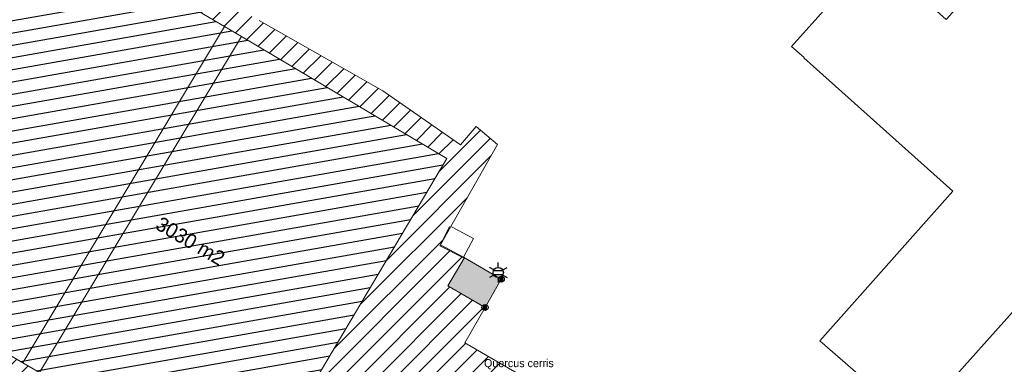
# Model space of a CAD drawing. Header units: metres. Extents: x 98034 to 106916, y 385129 to 392749.
# Tile 18 of 25: x 98856 to 98978, y 385572 to 385615. Entities that reach past the tile are written whole.
import ezdxf
from ezdxf.enums import TextEntityAlignment as Align

# ---------------------------------------------------------------- set-up
doc = ezdxf.new("R2010")
doc.units = ezdxf.units.M
for name, color, linetype, lineweight in [('0-GRAS OM SPORTVELDEN', 2, 'Continuous', 30), ('0-GRAS SPORTVELDEN', 3, 'Continuous', 30), ('0-VERHARDING', 5, 'Continuous', 30), ('B-WE-IE-MEUBILAIR_WEGMEUBILAIR-S', 7, 'Continuous', 30), ('B-WE-IE-OV-LICHTMAST-S', 40, 'Continuous', 30), ('B-WE-IE-TERREINAFSCHEIDING_KUNSTMATIG_HEKWERK-G', 6, 'Continuous', 0), ('B-WE-OG-TOPOGRAFIE_BEBOUWING-G', 8, 'Continuous', 13), ('B-WE-VH-KANTVERHARDING-G', 60, 'Continuous', 13), ('B-WE-VV-MARKERING-G', 7, 'Continuous', 13), ('Boomsoort', 10, 'Continuous', 0), ('X-XX-AL-VERWIJZING-G', 7, 'Continuous', 13)]:
    doc.layers.add(name, color=color, linetype=linetype, lineweight=lineweight)
doc.layers.get('Defpoints').off()
doc.styles.add('ISO 1 1000 T2 5 0', font='font_iso.shx', dxfattribs={"height": 2.5})
doc.styles.add('NLCS-ISO', font='NLCS-ISO.ttf')
doc.styles.get("Standard").update_dxf_attribs({"font": 'NLCS-ISO.ttf'})

# ---------------------------------------------------------------- blocks, each defined once
blk = doc.blocks.new('SIE-WEG_PAAL_VAST-flat-2-flat-1')
at = {"layer": 'B-WE-IE-MEUBILAIR_WEGMEUBILAIR-S', "flags": 128}
blk.add_lwpolyline([(0.07, 0.07), (0.07, 0.07)], dxfattribs=at)
at = {"layer": 'B-WE-IE-MEUBILAIR_WEGMEUBILAIR-S'}
blk.add_circle((0, 0), 0.15, dxfattribs=at)
blk.add_3dface([(0.07, 0.07), (-0.07, 0.07), (-0.07, -0.07), (0.07, -0.07)], dxfattribs=at)
at = {"layer": 'B-WE-IE-MEUBILAIR_WEGMEUBILAIR-S', "style": 'NLCS-ISO'}
blk.add_attdef('TYPE', (0, 0), '', height=0.35, dxfattribs=at)
blk = doc.blocks.new('SIE-WEG_PAAL_VAST-flat-1-flat-1')
at = {"layer": 'B-WE-IE-MEUBILAIR_WEGMEUBILAIR-S', "flags": 128}
blk.add_lwpolyline([(0.07, 0.07), (0.07, 0.07)], dxfattribs=at)
at = {"layer": 'B-WE-IE-MEUBILAIR_WEGMEUBILAIR-S'}
blk.add_circle((0, 0), 0.15, dxfattribs=at)
blk.add_3dface([(0.07, 0.07), (-0.07, 0.07), (-0.07, -0.07), (0.07, -0.07)], dxfattribs=at)
at = {"layer": 'B-WE-IE-MEUBILAIR_WEGMEUBILAIR-S', "style": 'NLCS-ISO'}
blk.add_attdef('TYPE', (0, 0), '', height=0.35, dxfattribs=at)
blk = doc.blocks.new('SIE-WEG_PAAL_VAST_1')
blk.add_hatch(color=256).paths.add_polyline_path([(-0.37, -0.37), (-0.37, 0.37), (0.37, 0.37), (0.37, -0.37)])
blk.add_circle((0, 0), 0.75)
blk.add_3dface([(0.37, 0.37), (-0.37, 0.37), (-0.37, -0.37), (0.37, -0.37)])
at = {"style": 'NLCS-ISO'}
blk.add_attdef('TYPE', (0, 0), '', height=1.75, dxfattribs=at)
blk = doc.blocks.new('B-SIE-WEG_LICHTMAST-SO_1')
at = {"ltscale": 0.1}
for p, q in [((0, 1.27), (0, 2.53)), ((-1.1, 0.63), (-2.19, 1.27)), ((1.1, 0.63), (2.19, 1.27)), ((-1.1, -0.63), (-2.19, -1.27)), ((0, -1.27), (0, -2.53)), ((1.1, -0.63), (2.19, -1.27))]:
    blk.add_line(p, q, dxfattribs=at)
at = {"flags": 128}
for points in [[(-1.16, 0.5), (1.16, 0.5)], [(-1.16, -0.5), (1.16, -0.5)]]:
    blk.add_lwpolyline(points, dxfattribs=at)
at = {"ltscale": 0.1}
blk.add_circle((0, 0), 1.27, dxfattribs=at)
at = {"style": 'NLCS-ISO'}
blk.add_attdef('TYPE', text='', height=1.8, dxfattribs=at).set_placement((0, 2.53), align=Align.BOTTOM_CENTER)
blk = doc.blocks.new('kadata')
at = {"layer": 'B-WE-OG-TOPOGRAFIE_BEBOUWING-G', "flags": 128}
blk.add_lwpolyline([(99013.163, 385616.322), (98994.407, 385633.1), (98988.409, 385626.395), (98995.696, 385619.876), (98995.628, 385619.8), (98987.302, 385610.503), (98976.127, 385620.468), (98971.111, 385614.87), (98963.661, 385621.551), (98963.634, 385621.521), (98962.071, 385622.923), (98951.854, 385611.53), (98953.417, 385610.128), (98953.391, 385610.098), (98971.929, 385593.473), (98955.39, 385574.841), (98967.099, 385564.663), (98983.551, 385583.122), (99007.091, 385609.534), (99013.163, 385616.322)], dxfattribs=at)

msp = doc.modelspace()

# ---------------------------------------------------------------- hatches: boundary and pattern name
at = {"layer": '0-GRAS OM SPORTVELDEN', "ltscale": 0.2}
h = msp.add_hatch(dxfattribs=at)
h.set_pattern_fill('ANSI31', color=256, scale=0.1, pattern_type=2)
h.set_pattern_definition([(45, (0, 0), (-1.122532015, 1.122532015), [])])
h.paths.add_polyline_path([(98949.18, 385500.25), (98957.23, 385513.87), (98967.3, 385530.92), (98959.38, 385535.64), (98959.32, 385535.68), (98956.02, 385537.77), (98956.07, 385537.89), (98923.21, 385557.1), (98904.64, 385568.03), (98883.19, 385531.5), (98883.41, 385531.37), (98881.67, 385528.45), (98882.1, 385528.17), (98881.18, 385526.64), (98880.76, 385526.9), (98873.99, 385515.49), (98874.46, 385515.23), (98873.53, 385513.69), (98873.08, 385513.95), (98872.85, 385513.57), (98871.78, 385514.22), (98882.33, 385532.02), (98882.35, 385532.01), (98882.37, 385532.04), (98904.27, 385569.09), (98905.07, 385568.59), (98905.33, 385569.02), (98911.64, 385565.38), (98912.24, 385566.58), (98912.85, 385566.19), (98915.97, 385571.81), (98911.17, 385574.6), (98913.69, 385578.99), (98909.06, 385581.7), (98911.09, 385585.13), (98908.07, 385586.68), (98909.29, 385589.06), (98909.38, 385589), (98915.23, 385599.29), (98912.61, 385601.54), (98910.63, 385599.27), (98900.95, 385605.97), (98885.57, 385614.74), (98885.17, 385614.97), (98855.55, 385631.98), (98855.73, 385631.5), (98853.33, 385630.23), (98853, 385629.73), (98847.14, 385625.2), (98836.04, 385616.01), (98835.59, 385615.6), (98816.71, 385600.05), (98816.23, 385599.65), (98809.57, 385594), (98806.91, 385595.64), (98806.25, 385595.94), (98794.26, 385602.9), (98790.08, 385596.25), (98789.88, 385595.83), (98782.49, 385583.19), (98782.26, 385582.65), (98768.53, 385559.65), (98768.26, 385559.16), (98755.68, 385538.09), (98766.72, 385531.17), (98767.26, 385530.94), (98784.33, 385520.89), (98784.72, 385520.56), (98799.93, 385511.37), (98800.45, 385511.05), (98816.77, 385501.73), (98817.4, 385501.37), (98836.59, 385490.03), (98837.05, 385489.81), (98849.47, 385482.72), (98850.45, 385481.99), (98850.25, 385481.3), (98847.06, 385475.19), (98868.76, 385462.28), (98896.62, 385446.14), (98913.56, 385435.66), (98914.26, 385435.16), (98913.16, 385436.68), (98912.89, 385437.06), (98912.7, 385436.75), (98911.95, 385437.19), (98938.14, 385481.56)])
h.paths.add_polyline_path([(98854.36, 385498.13), (98850.28, 385491.32), (98849.79, 385490.48), (98848.83, 385491.02), (98806.64, 385515.92), (98764.41, 385540.74), (98763.63, 385541.19), (98764.21, 385542.22), (98768.08, 385548.76), (98769.61, 385551.3), (98775.23, 385560.89), (98778.07, 385565.67), (98781.88, 385572.07), (98784.71, 385576.87), (98790.07, 385586.09), (98791.52, 385588.56), (98795.69, 385595.61), (98796.22, 385596.47), (98797.24, 385595.85), (98839.22, 385571.16), (98881.61, 385546.16), (98882.41, 385545.62), (98881.92, 385544.69), (98878.06, 385538.22), (98877.93, 385537.93), (98876.34, 385535.3), (98870.85, 385526.14), (98868.01, 385521.3), (98864.21, 385514.89), (98861.41, 385510.11), (98855.96, 385500.89)], flags=17)
h.paths.add_polyline_path([(98880.66, 385519.01), (98905.33, 385560.96), (98905.98, 385562.03), (98906.9, 385561.5), (98913.72, 385557.52), (98916.41, 385555.95), (98925.72, 385550.52), (98941.74, 385541.01), (98950.68, 385535.76), (98953.26, 385534.24), (98960.4, 385529.99), (98961.28, 385529.42), (98960.79, 385528.61), (98935.87, 385486.4), (98911.23, 385444.39), (98910.6, 385443.35), (98909.66, 385443.87), (98902.89, 385447.84), (98900.19, 385449.47), (98890.97, 385455.03), (98874.85, 385464.45), (98865.66, 385469.89), (98862.96, 385471.47), (98856.32, 385475.45), (98855.26, 385476.06), (98855.78, 385476.93)], flags=17)
h.paths.add_polyline_path([(98809.84, 385509.94), (98809.57, 385509.49), (98809.63, 385509.45), (98809.08, 385508.52), (98798.84, 385514.53), (98799.39, 385515.46), (98799.49, 385515.4), (98799.79, 385515.88)], flags=17)
h.paths.add_polyline_path([(98884.09, 385555.59), (98858.21, 385570.87), (98856.13, 385572.11), (98830.66, 385587.16), (98855.55, 385629.16), (98881.26, 385614), (98883.37, 385612.76), (98908.93, 385597.57)], flags=17)
at = {"layer": '0-GRAS SPORTVELDEN'}
h = msp.add_hatch(dxfattribs=at)
h.set_pattern_fill('HATCH', color=256, scale=0.1, style=0, pattern_type=2)
h.set_pattern_definition([(10, (98867.332, 385607.7934), (-0.260472, 1.47721), [])])
h.paths.add_polyline_path([(98908.93, 385597.57), (98883.37, 385612.76), (98881.26, 385614), (98855.55, 385629.16), (98830.66, 385587.16), (98856.13, 385572.11), (98858.21, 385570.87), (98884.09, 385555.59)])
at = {"layer": '0-VERHARDING', "true_color": 0x939598}
msp.add_hatch(color=252, dxfattribs=at).paths.add_polyline_path([(98913.69, 385578.99), (98909.06, 385581.7), (98911.09, 385585.13), (98908.07, 385586.68), (98909.29, 385589.06), (98909.38, 385589), (98909.44, 385589.09), (98909.45, 385589.09), (98908.17, 385586.81), (98911.02, 385585.27), (98915.72, 385582.52)])

# ---------------------------------------------------------------- linework, layer by layer
at = {"layer": 'B-WE-IE-TERREINAFSCHEIDING_KUNSTMATIG_HEKWERK-G', "flags": 128}
for points in [[(98885.57, 385614.74), (98900.95, 385605.97), (98910.63, 385599.27), (98912.61, 385601.54), (98915.23, 385599.29), (98909.45, 385589.09), (98908.17, 385586.81), (98911.02, 385585.27), (98915.72, 385582.52), (98913.69, 385578.99), (98911.17, 385574.6)], [(98911.02, 385585.27), (98912.25, 385587.58), (98909.5, 385589.06)], [(98928.78, 385564.35), (98911.18, 385574.6)]]:
    msp.add_lwpolyline(points, dxfattribs=at)
at = {"layer": 'B-WE-VH-KANTVERHARDING-G', "flags": 128}
msp.add_lwpolyline([(98913.64, 385579.02), (98909.06, 385581.7), (98911.09, 385585.13), (98908.07, 385586.68), (98909.29, 385589.06), (98909.38, 385589)], dxfattribs=at)
at = {"layer": 'B-WE-VV-MARKERING-G', "flags": 128}
msp.add_lwpolyline([(98908.93, 385597.57), (98883.37, 385612.76), (98881.26, 385614), (98855.55, 385629.16), (98830.66, 385587.16), (98856.13, 385572.11), (98858.21, 385570.87), (98884.09, 385555.59)], close=True, dxfattribs=at)
for points in [[(98881.26, 385614), (98856.13, 385572.11)], [(98883.37, 385612.76), (98858.21, 385570.87)]]:
    msp.add_lwpolyline(points, dxfattribs=at)

# ---------------------------------------------------------------- block references
at = {"layer": 'B-WE-IE-MEUBILAIR_WEGMEUBILAIR-S', "xscale": 0.5, "yscale": 0.5, "zscale": 0.5, "rotation": 360}
for p in [(98915.72, 385582.52, 13.2), (98913.69, 385578.99, 13.19)]:
    msp.add_blockref('SIE-WEG_PAAL_VAST_1', p, dxfattribs=at)
at = {"layer": 'B-WE-IE-OV-LICHTMAST-S', "xscale": 0.5, "yscale": 0.5, "zscale": 0.5, "rotation": 360}
msp.add_blockref('B-SIE-WEG_LICHTMAST-SO_1', (98915.34, 385583.35, 13.18), dxfattribs=at)
at = {"layer": 'Defpoints', "rotation": 360}
for name, p in [('SIE-WEG_PAAL_VAST-flat-2-flat-1', (98915.72, 385582.52)), ('SIE-WEG_PAAL_VAST-flat-1-flat-1', (98913.69, 385578.99))]:
    msp.add_blockref(name, p, dxfattribs=at)
at = {"layer": 'X-XX-AL-VERWIJZING-G', "rotation": 360}
msp.add_blockref('kadata', (0, 0), dxfattribs=at)
msp.add_blockref('kadata', (0, 0), dxfattribs=at)

# ---------------------------------------------------------------- texts
at = {"insert": (98873.42, 385590.42), "char_height": 1.8, "width": 34.453, "attachment_point": 1, "rotation": 329.6886, "style": 'ISO 1 1000 T2 5 0'}
msp.add_mtext('3030 m2', dxfattribs=at)
at = {"layer": 'Boomsoort', "color": 7, "insert": (98922.26, 385569.54, -0.27), "char_height": 1, "attachment_point": 9, "line_spacing_factor": 1.2}
msp.add_mtext('\\Ftxt;Quercus cerris\\PTOEVOEGING NA INSPECTIE', dxfattribs=at)
msp.add_mtext('\\Ftxt;Quercus cerris\\PTOEVOEGING NA INSPECTIE', dxfattribs=at)

doc.saveas('drawing.dxf')
